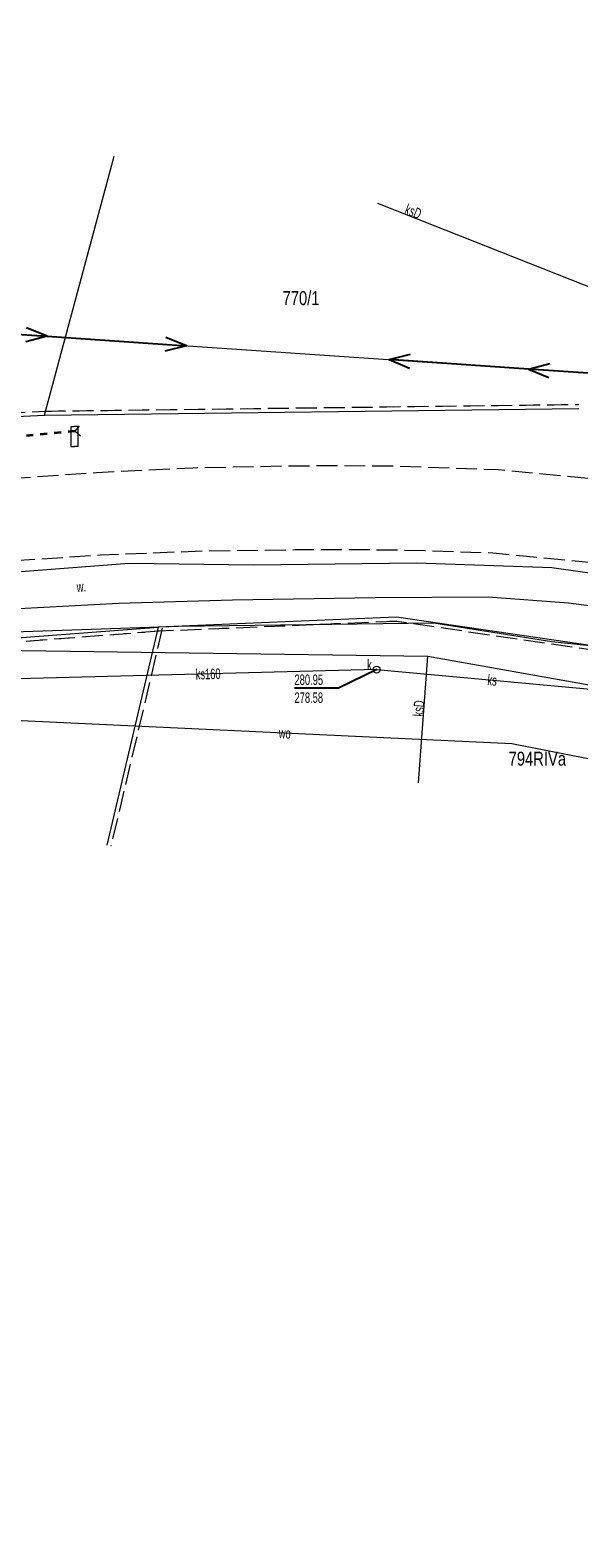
# Model space of a CAD drawing. Header units: metres. Extents: x 7428509 to 7430603, y 5527625 to 5529161.
# Tile 16 of 29: x 7430254 to 7430293, y 5527700 to 5527808. Entities that reach past the tile are written whole.
import ezdxf
from ezdxf.enums import TextEntityAlignment as Align

# ---------------------------------------------------------------- set-up
doc = ezdxf.new("R2010")
doc.units = ezdxf.units.M
doc.header["$MEASUREMENT"] = 0
for name, pattern in [('0.5_0.5', [1, 0.5, -0.5]), ('1.5_0.5', [2, 1.5, -0.5]), ('219-500', [0]), ('otkz_500', [1, 0.5, -0.5]), ('suep_nn_500', [0])]:
    doc.linetypes.add(name, pattern=pattern)
doc.layers.get('0').update_dxf_attribs({"color": 2, "linetype": 'CONTINUOUS', "lineweight": 5})
for name, color, linetype in [('210-oznaczenie konturu użytku gruntowego', 7, 'CONTINUOUS'), ('211-numer działki ewidencyjnej', 7, 'CONTINUOUS'), ('217-Granica konturu po granicy działki', 7, 'CONTINUOUS'), ('218-Granica użytku po granicy działki', 7, 'CONTINUOUS'), ('219-działka ewidencyjna', 7, 'CONTINUOUS'), ('jezdnia', 7, 'CONTINUOUS'), ('przepust', 7, 'CONTINUOUS'), ('przewód elektroenergetyczny niskiego napięcia', 7, 'CONTINUOUS'), ('przewód gazowy', 7, 'CONTINUOUS'), ('przewód kanalizacyjny', 7, 'CONTINUOUS'), ('przewód kanalizacyjny-Atr1', 7, 'CONTINUOUS'), ('przewód wodociągowy', 7, 'CONTINUOUS'), ('przewód wodociągowy-Atr1', 7, 'CONTINUOUS'), ('rzędna', 7, 'CONTINUOUS'), ('rzędna-Atr2', 7, 'CONTINUOUS'), ('rzędna-Atr3', 7, 'CONTINUOUS'), ('rów przydrożny (poligon)', 7, 'CONTINUOUS'), ('rów przydrożny (poligon)-Atr17', 7, 'CONTINUOUS'), ('studnia kanalizacyjna', 7, 'CONTINUOUS'), ('studnia kanalizacyjna-Atr17', 7, 'CONTINUOUS'), ('ściana oporowa (linia)', 7, 'CONTINUOUS')]:
    doc.layers.add(name, color=color, linetype=linetype)
doc.styles.get("Standard").update_dxf_attribs({"font": 'Working1250', "width": 0.75})
doc.linetypes.add('otdn_500_short', pattern='A,2.5,0,[21,ksztalty.shx,S=0.5,R=0,X=-1,Y=0],0.5', length=3)

# ---------------------------------------------------------------- blocks, each defined once
blk = doc.blocks.new('US15')
at = {"color": 0, "linetype": 'Continuous', "lineweight": 13}
blk.add_circle((0, 0), 0.25, dxfattribs=at)
blk = doc.blocks.new('PW01')
at = {"linetype": 'Continuous', "lineweight": 13}
h = blk.add_hatch(color=0, dxfattribs=at)
edge = h.paths.add_edge_path()
edge.add_arc((0, 0), 0.045, 0, 360)
blk = doc.blocks.new('SUEP1')
at = {"color": 0, "linetype": 'Continuous'}
for p, q in [((0, 0), (5, 0)), ((5, 0), (3.5, 0.5)), ((5, 0), (3.5, -0.5)), ((5, 0), (15, 0)), ((15, 0), (13.5, 0.5)), ((15, 0), (13.5, -0.5))]:
    blk.add_line(p, q, dxfattribs=at)
blk = doc.blocks.new('IB05')
at = {"color": 0, "linetype": 'Continuous', "lineweight": 13}
for q in [(0.354, 0.354), (0.354, -0.354)]:
    blk.add_line((0, 0), q, dxfattribs=at)

msp = doc.modelspace()

# ---------------------------------------------------------------- linework, layer by layer
at = {"layer": '217-Granica konturu po granicy działki', "color": 3, "linetype": '1.5_0.5', "lineweight": 18}
for p, q in [((7430255.16, 5527780.99), (7430293.43, 5527781.47)), ((7430293.43, 5527781.47), (7430293.43, 5527781.47)), ((7430293.43, 5527781.47), (7430293.43, 5527781.47)), ((7430232.3, 5527779.92), (7430255.15, 5527780.99)), ((7430255.15, 5527780.99), (7430255.15, 5527780.99)), ((7430255.15, 5527780.99), (7430255.15, 5527780.99)), ((7430255.16, 5527780.99), (7430255.16, 5527780.99)), ((7430255.16, 5527780.99), (7430255.16, 5527780.99)), ((7430263.32, 5527765.23), (7430249.43, 5527764.17)), ((7430263.59, 5527765.46), (7430259.91, 5527749.84)), ((7430280.38, 5527765.94), (7430263.31, 5527765.23)), ((7430263.31, 5527765.23), (7430263.31, 5527765.23)), ((7430263.31, 5527765.23), (7430263.31, 5527765.23)), ((7430263.32, 5527765.23), (7430263.32, 5527765.23)), ((7430263.32, 5527765.23), (7430263.32, 5527765.23)), ((7430263.59, 5527765.46), (7430263.59, 5527765.46)), ((7430263.59, 5527765.46), (7430263.59, 5527765.46)), ((7430320.66, 5527760.04), (7430280.33, 5527765.94)), ((7430280.33, 5527765.94), (7430280.33, 5527765.94)), ((7430280.33, 5527765.94), (7430280.33, 5527765.94)), ((7430280.38, 5527765.94), (7430280.38, 5527765.94)), ((7430280.38, 5527765.94), (7430280.38, 5527765.94)), ((7430259.91, 5527749.84), (7430259.91, 5527749.84)), ((7430259.91, 5527749.84), (7430259.91, 5527749.84))]:
    msp.add_line(p, q, dxfattribs=at)
at = {"layer": '218-Granica użytku po granicy działki', "color": 3, "linetype": '0.5_0.5', "lineweight": 18}
for p, q in [((7430255.16, 5527780.99), (7430293.43, 5527781.47)), ((7430293.43, 5527781.47), (7430293.43, 5527781.47)), ((7430293.43, 5527781.47), (7430293.43, 5527781.47)), ((7430232.3, 5527779.92), (7430255.15, 5527780.99)), ((7430255.15, 5527780.99), (7430255.15, 5527780.99)), ((7430255.15, 5527780.99), (7430255.15, 5527780.99)), ((7430255.16, 5527780.99), (7430255.16, 5527780.99)), ((7430255.16, 5527780.99), (7430255.16, 5527780.99)), ((7430263.32, 5527765.23), (7430249.43, 5527764.17)), ((7430280.38, 5527765.94), (7430263.31, 5527765.23)), ((7430263.31, 5527765.23), (7430263.31, 5527765.23)), ((7430263.31, 5527765.23), (7430263.31, 5527765.23)), ((7430263.32, 5527765.23), (7430263.32, 5527765.23)), ((7430263.32, 5527765.23), (7430263.32, 5527765.23)), ((7430320.66, 5527760.04), (7430280.33, 5527765.94)), ((7430280.33, 5527765.94), (7430280.33, 5527765.94)), ((7430280.33, 5527765.94), (7430280.33, 5527765.94)), ((7430280.38, 5527765.94), (7430280.38, 5527765.94)), ((7430280.38, 5527765.94), (7430280.38, 5527765.94))]:
    msp.add_line(p, q, dxfattribs=at)
at = {"layer": '219-działka ewidencyjna', "color": 7, "linetype": '219-500', "lineweight": 18, "flags": 128}
for points in [[(7430255.16, 5527780.69), (7430260.14, 5527799.25)], [(7430213.25, 5527778.73), (7430255.16, 5527780.69)], [(7430255.16, 5527780.69), (7430293.43, 5527781.17)], [(7430280.37, 5527766.24), (7430263.3, 5527765.53)], [(7430320.7, 5527760.34), (7430280.37, 5527766.24)], [(7430249.41, 5527764.47), (7430263.3, 5527765.53)], [(7430263.3, 5527765.53), (7430259.62, 5527749.91)]]:
    msp.add_lwpolyline(points, dxfattribs=at)
at = {"layer": 'jezdnia', "color": 7, "linetype": '1.5_0.5', "lineweight": 18, "flags": 128}
msp.add_lwpolyline([(7430218.72, 5527774.18), (7430227.31, 5527774.43), (7430231.28, 5527774.78), (7430239.73, 5527775.28), (7430258.88, 5527776.6), (7430265.78, 5527776.94), (7430272.99, 5527777.08), (7430275.65, 5527777.09), (7430279.78, 5527777.08), (7430287.68, 5527776.81), (7430300.49, 5527775.58), (7430307.06, 5527774.6), (7430313.64, 5527773.32), (7430319.73, 5527772.11), (7430324.82, 5527770.64), (7430333.05, 5527768.08), (7430338.5, 5527766), (7430343.67, 5527764.03), (7430352.21, 5527760.93), (7430363.19, 5527756.51), (7430374.78, 5527752.04), (7430383.71, 5527748.4), (7430391.19, 5527745.47), (7430398.82, 5527742.26), (7430405.67, 5527739.56), (7430416.91, 5527734.95), (7430426.65, 5527730.94), (7430433.43, 5527728.12), (7430437.36, 5527726.5), (7430449.37, 5527721.78), (7430451.39, 5527720.79), (7430454.51, 5527719.6), (7430464.72, 5527715.44), (7430474.73, 5527710.97), (7430482.04, 5527707.47), (7430487.88, 5527704.42), (7430493.78, 5527701.27), (7430498.17, 5527698.65), (7430504.13, 5527695.31), (7430510.77, 5527690.85), (7430521, 5527683.91), (7430532.55, 5527676.34), (7430544.06, 5527668.43), (7430549.96, 5527664.51), (7430559.13, 5527658.16), (7430571.4, 5527649.51), (7430569.45, 5527643.86), (7430555.54, 5527653.3), (7430546.8, 5527659.2), (7430540.11, 5527663.7), (7430529.1, 5527671.25), (7430517.8, 5527679.08), (7430507.45, 5527686.02), (7430501.43, 5527689.95), (7430495.41, 5527693.93), (7430491.1, 5527696.25), (7430485.74, 5527699.33), (7430481.21, 5527701.81), (7430480.13, 5527702.35), (7430471.61, 5527706.18), (7430463.58, 5527709.54), (7430451.04, 5527714.69), (7430447.64, 5527716.07), (7430440.85, 5527718.96), (7430435.02, 5527721.25), (7430430.87, 5527722.99), (7430424.16, 5527725.77), (7430414.42, 5527729.68), (7430403.46, 5527734.19), (7430396.47, 5527737.08), (7430389.75, 5527739.82), (7430382.09, 5527742.69), (7430372.75, 5527746.43), (7430361.16, 5527750.96), (7430349.66, 5527755.38), (7430341.86, 5527758.43), (7430336.34, 5527760.63), (7430331.23, 5527762.31), (7430323.1, 5527764.98), (7430318.31, 5527766.28), (7430312.85, 5527767.47), (7430304.15, 5527769.03), (7430300.25, 5527769.55), (7430287.26, 5527770.83), (7430280.45, 5527771.04), (7430275.3, 5527771.07), (7430273.11, 5527771.05), (7430266.58, 5527770.97), (7430259.14, 5527770.67), (7430239.76, 5527769.43), (7430231.81, 5527768.91), (7430225.21, 5527768.56), (7430224.52, 5527768.48), (7430218.39, 5527768.43), (7430214.4, 5527768.28), (7430211.27, 5527768.15), (7430207.41, 5527768.07), (7430204.52, 5527768.02), (7430196.23, 5527768.43), (7430185.83, 5527769.19), (7430181.8, 5527769.85), (7430178.28, 5527770.29), (7430167.45, 5527772.79), (7430160.97, 5527774.51), (7430155.15, 5527776.42), (7430154.1, 5527776.75), (7430150.29, 5527778.22), (7430145.6, 5527780.1), (7430143.71, 5527781.18), (7430137.72, 5527783.81), (7430131.73, 5527786.81), (7430128.38, 5527788.35), (7430125.36, 5527789.94), (7430115.89, 5527795.58), (7430115.01, 5527796.13), (7430107.57, 5527800.55), (7430108.51, 5527808.26), (7430117.7, 5527801.33), (7430128.09, 5527795.14), (7430131.32, 5527793.39), (7430137.58, 5527790.41), (7430141.49, 5527788.64), (7430146.14, 5527786.64), (7430154.15, 5527783.23), (7430157.61, 5527782.02), (7430159.64, 5527781.2), (7430165.62, 5527779.38), (7430170.12, 5527778.22), (7430179.29, 5527776.08), (7430182.34, 5527775.63), (7430186.25, 5527774.99), (7430196.42, 5527774.2), (7430204.17, 5527774), (7430212.15, 5527774.03)], close=True, dxfattribs=at)
at = {"layer": 'przepust', "color": 7, "linetype": 'otkz_500', "lineweight": 35, "flags": 128}
msp.add_lwpolyline([(7430257.34, 5527779.55), (7430252.24, 5527779.07)], dxfattribs=at)
at = {"layer": 'przewód elektroenergetyczny niskiego napięcia', "color": 1, "linetype": 'suep_nn_500', "lineweight": 18, "flags": 128}
msp.add_lwpolyline([(7430250.35, 5527786.69), (7430294.8, 5527783.65)], dxfattribs=at)
at = {"layer": 'przewód gazowy', "color": 52, "linetype": 'Continuous', "lineweight": 18, "flags": 128}
msp.add_lwpolyline([(7430458.6, 5527703.63), (7430445.74, 5527709.46), (7430433.32, 5527714.28), (7430411.35, 5527723.57), (7430393.62, 5527730.49), (7430380.7, 5527736.28), (7430368.45, 5527740.71), (7430342.31, 5527751.74), (7430320.18, 5527758.87), (7430303.26, 5527763.24), (7430291.5, 5527764.47), (7430283.03, 5527765.82), (7430264.76, 5527765.57), (7430251.54, 5527765.13), (7430240.05, 5527764.29), (7430218.09, 5527762.27), (7430213.07, 5527762.5)], dxfattribs=at)
at = {"layer": 'przewód kanalizacyjny', "color": 34, "linetype": 'Continuous', "lineweight": 18, "flags": 128}
for points in [[(7430121.67, 5527803.79), (7430139.04, 5527794.84), (7430165.11, 5527784.96), (7430163.8, 5527769.36), (7430182.62, 5527764.59), (7430195.79, 5527763.28), (7430239.84, 5527764.04), (7430282.61, 5527763.44), (7430297.65, 5527760.78), (7430318.83, 5527757.27), (7430358.09, 5527744.23), (7430410.01, 5527722.7), (7430446.96, 5527706.78), (7430476.29, 5527691.86)], [(7430279.01, 5527795.88), (7430302.69, 5527786.52), (7430336.05, 5527777.27), (7430377.22, 5527756.46)], [(7430281.95, 5527754.39), (7430282.61, 5527763.44)], [(7430278.95, 5527762.49), (7430234.86, 5527761.35), (7430234.6, 5527761.34), (7430234.32, 5527761.33), (7430204.19, 5527760.04), (7430203.95, 5527760.03)], [(7430278.95, 5527762.49), (7430297.65, 5527760.78)]]:
    msp.add_lwpolyline(points, dxfattribs=at)
at = {"layer": 'przewód wodociągowy', "color": 5, "linetype": 'Continuous', "lineweight": 18, "flags": 128}
msp.add_lwpolyline([(7430459.26, 5527701.76), (7430457.79, 5527702.34), (7430427.73, 5527714.29), (7430394.98, 5527727.54), (7430357.85, 5527740.67), (7430318.04, 5527751.41), (7430288.62, 5527757.18), (7430235.63, 5527759.65), (7430198.47, 5527758.77), (7430195.01, 5527758.69)], dxfattribs=at)
at = {"layer": 'rzędna-Atr2', "color": 7, "flags": 128}
msp.add_lwpolyline([(7430278.95, 5527762.49), (7430276.21, 5527761.15), (7430273.06, 5527761.15)], dxfattribs=at)
at = {"layer": 'rów przydrożny (poligon)', "color": 7, "linetype": 'Continuous', "lineweight": 18, "flags": 128}
msp.add_lwpolyline([(7430224.59, 5527767.29), (7430261.21, 5527770.1), (7430270.14, 5527769.99), (7430281.8, 5527770.14), (7430291.49, 5527769.8), (7430298.08, 5527768.86), (7430306.46, 5527767.52), (7430312.72, 5527766.39), (7430318.19, 5527765.21), (7430317.48, 5527763.01), (7430309.32, 5527764.9), (7430300.39, 5527766.25), (7430292.68, 5527767.25), (7430286.94, 5527767.67), (7430278.83, 5527767.62), (7430268.63, 5527767.46), (7430260.48, 5527767.23), (7430224.63, 5527765.31), (7430224.91, 5527766.4)], close=True, dxfattribs=at)
at = {"layer": 'ściana oporowa (linia)', "color": 0, "linetype": 'otdn_500_short', "lineweight": 18}
for p, q in [((7430257.04, 5527779.89), (7430257.29, 5527779.89)), ((7430257.04, 5527779.89), (7430257.05, 5527778.45)), ((7430257.05, 5527778.45), (7430257.3, 5527778.45))]:
    msp.add_line(p, q, dxfattribs=at)
at = {"layer": 'ściana oporowa (linia)', "color": 0, "lineweight": 18}
for p, q in [((7430257.54, 5527779.89), (7430257.29, 5527779.89)), ((7430257.54, 5527779.89), (7430257.55, 5527778.45)), ((7430257.55, 5527778.45), (7430257.3, 5527778.45))]:
    msp.add_line(p, q, dxfattribs=at)

# ---------------------------------------------------------------- block references
at = {"layer": 'przepust', "color": 7, "linetype": 'Continuous', "lineweight": 35, "rotation": 5.376999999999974}
msp.add_blockref('IB05', (7430257.34, 5527779.55), dxfattribs=at)
at = {"layer": 'przewód elektroenergetyczny niskiego napięcia', "color": 1, "linetype": 'Continuous', "lineweight": 18}
for p, rotation in [((7430250.35, 5527786.69), 356.088), ((7430294.8, 5527783.65), 176.088)]:
    msp.add_blockref('SUEP1', p, dxfattribs=dict(at, rotation=rotation))
at = {"layer": 'rzędna', "color": 34, "linetype": 'Continuous', "lineweight": 18}
msp.add_blockref('PW01', (7430278.95, 5527762.49), dxfattribs=at)
at = {"layer": 'studnia kanalizacyjna', "color": 34, "linetype": 'Continuous', "lineweight": 18}
msp.add_blockref('US15', (7430278.95, 5527762.49), dxfattribs=at)

# ---------------------------------------------------------------- texts
at = {"layer": '210-oznaczenie konturu użytku gruntowego', "color": 3, "linetype": 'Continuous', "lineweight": 18, "width": 0.79}
msp.add_text('RIVa', height=1, dxfattribs=at).set_placement((7430290.16, 5527755.61))
at = {"layer": '211-numer działki ewidencyjnej', "color": 7, "linetype": 'Continuous', "lineweight": 18, "width": 0.79}
for s, p in [('770/1', (7430274.85, 5527788.58)), ('794', (7430290.16, 5527755.61))]:
    msp.add_text(s, height=1, dxfattribs=at).set_placement(p, align=Align.RIGHT)
at = {"layer": 'przewód kanalizacyjny-Atr1', "color": 34, "width": 0.667}
for rotation, p in [(-21.639, (7430280.89, 5527795.14)), (85.766, (7430282.29, 5527759.11))]:
    msp.add_text('ksD', height=0.75, rotation=rotation, dxfattribs=at).set_placement(p)
for s, rotation, p in [('ks160', 1.481, (7430265.98, 5527762.15)), ('ks', -5.225, (7430286.89, 5527761.76))]:
    msp.add_text(s, height=0.75, rotation=rotation, dxfattribs=at).set_placement(p, align=Align.MIDDLE_LEFT)
at = {"layer": 'przewód wodociągowy-Atr1', "color": 5, "width": 0.667}
msp.add_text('wo', height=0.75, rotation=-2.669, dxfattribs=at).set_placement((7430271.94, 5527757.96), align=Align.MIDDLE_LEFT)
at = {"layer": 'rzędna-Atr2', "color": 34, "width": 0.667}
msp.add_text('280.95', height=0.75, dxfattribs=at).set_placement((7430273.06, 5527761.16), align=Align.BOTTOM_LEFT)
at = {"layer": 'rzędna-Atr3', "color": 34, "width": 0.667}
msp.add_text('278.58', height=0.75, dxfattribs=at).set_placement((7430273.06, 5527759.88), align=Align.BOTTOM_LEFT)
at = {"layer": 'rów przydrożny (poligon)-Atr17', "color": 7, "width": 0.667}
msp.add_text('w.', height=0.75, rotation=3.065, dxfattribs=at).set_placement((7430257.48, 5527768.03))
at = {"layer": 'studnia kanalizacyjna-Atr17', "color": 34, "width": 0.667}
msp.add_text('k', height=0.75, dxfattribs=at).set_placement((7430278.26, 5527762.46))

doc.saveas('drawing.dxf')
